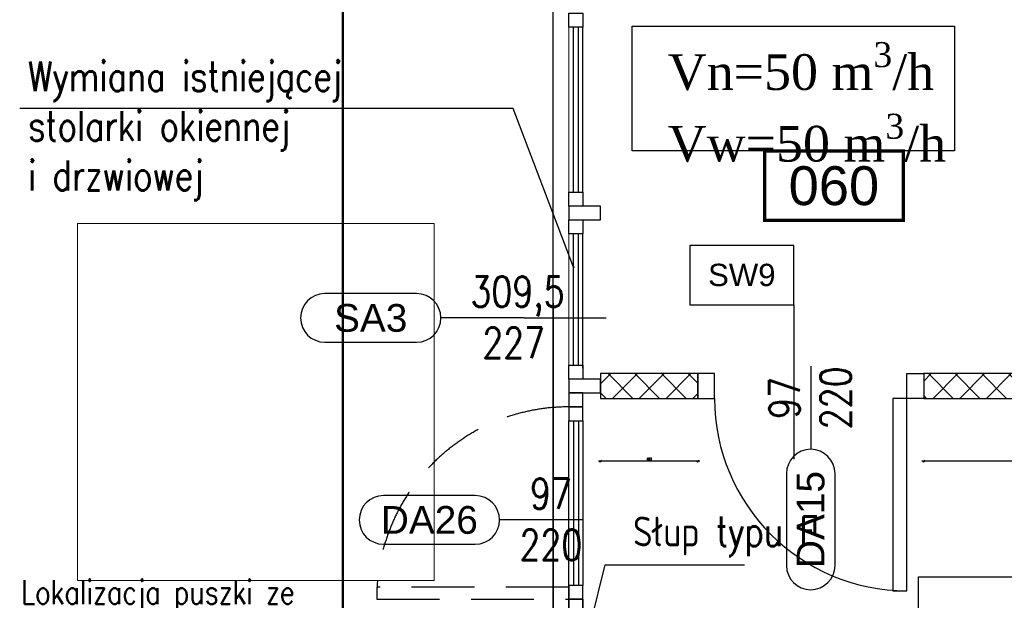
# Model space of a CAD drawing. Header units: centimetres. Extents: x -228435 to 111511, y -89367 to 428125.
# Tile 119 of 219: x -37231 to -32263, y 78600 to 81527. Entities that reach past the tile are written whole.
import ezdxf
from ezdxf.enums import TextEntityAlignment as Align

# ---------------------------------------------------------------- set-up
doc = ezdxf.new("R2010")
doc.units = ezdxf.units.CM
doc.header["$LTSCALE"] = 50
doc.header["$PDMODE"] = 35
doc.header["$PDSIZE"] = 0.1
for name, pattern in [('DASHDOT2', [12.7, 6.35, -3.175, 0, -3.175]), ('HIDDEN', [9.525, 6.35, -3.175]), ('HIDDENX2', [19.05, 12.7, -6.35])]:
    doc.linetypes.add(name, pattern=pattern)
doc.layers.get('0').update_dxf_attribs({"color": 8})
doc.layers.get('DEFPOINTS').update_dxf_attribs({"color": 8})
for name, color, linetype in [('ARCH_GK', 8, 'Continuous'), ('ARCH_INFO_AREA_ETYKIETY_200', 8, 'Continuous'), ('ARCH_INFO_ETYK_DRZWI', 8, 'Continuous'), ('ARCH_INFO_OPISY', 8, 'Continuous'), ('ARCH_INFO_OPISY_PRZEGRODY', 8, 'Continuous'), ('ARCH_INFO_OSIE_IST', 8, 'DASHDOT2'), ('ARCH_MUROWANE', 8, 'Continuous'), ('ARCH_PROFILE', 8, 'Continuous'), ('ARCH_SZKŁO', 8, 'Continuous'), ('ARCH_ŚLUSARKA_DRZWI', 8, 'Continuous'), ('bgde_AJ_opis', 7, 'Continuous'), ('bgde_urządzenia', 3, 'Continuous'), ('Kondygnacja -1$0$ARCH_INFO_OPISY', 8, 'Continuous'), ('Osie rzutów$0$ARCH_INFO_OSIE_OPISY_IST', 8, 'Continuous')]:
    doc.layers.add(name, color=color, linetype=linetype)
for name, color, linetype, lineweight in [('ARCH_SUFITY_PODWIESZANE', 8, 'HIDDENX2', 9), ('ARCH_WIDOK', 8, 'Continuous', 13), ('kondygnacja +1_5$0$ARCH_INFO_WYMIARY', 8, 'Continuous', 9)]:
    doc.layers.add(name, color=color, linetype=linetype, lineweight=lineweight)
doc.styles.add('Arial', font='ARIAL.TTF')
doc.styles.add('kondygnacja +1_5$0$Romans', font='Romans.shx', dxfattribs={"width": 0.7})
doc.styles.add('Kondygnacja -1$0$ROMANS-50-CM', font='romans.shx', dxfattribs={"width": 0.8, "height": 10})
doc.styles.add('Romans', font='Romans.shx')
doc.styles.add('ROMANS-50-CM', font='romans.shx', dxfattribs={"width": 0.8, "height": 10})
doc.dimstyles.new('ISO-25', dxfattribs={"dimtxt": 2.5, "dimasz": 2.5, "dimexe": 1.25, "dimexo": 0.625, "dimtad": 1, "dimtxsty": 'Standard', "dimcen": 2.5, "dimadec": 0, "dimazin": 0, "dimtfac": 1, "dimtmove": 0, "dimatfit": 3, "dimfxl": 0, "dimarcsym": 0})
doc.dimstyles.new('kondygnacja +1_5$0$Wymiary 1-100', dxfattribs={"dimtxt": 12, "dimasz": 10, "dimexe": 5, "dimexo": 0, "dimgap": 4, "dimtad": 1, "dimrnd": 0.5, "dimzin": 12, "dimdsep": 46, "dimtxsty": 'kondygnacja +1_5$0$Romans', "dimblk": 'kondygnacja +1_5$0$_Oblique', "dimcen": 10, "dimdle": 10, "dimclrt": 55, "dimazin": 0, "dimtfac": 1, "dimtmove": 1, "dimatfit": 3, "dimfxl": 0, "dimtolj": 1, "dimtzin": 0, "dimarcsym": 0})

# ---------------------------------------------------------------- blocks, each defined once
blk = doc.blocks.new('SU Lampy kwadratowe +0')
at = {"layer": 'ARCH_SUFITY_PODWIESZANE', "ltscale": 2.5}
blk.add_lwpolyline([(8420, 12550), (8600, 12550), (8600, 12370), (8420, 12370)], close=True, dxfattribs=at)
blk = doc.blocks.new('T-drzwi_lewe-200')
at = {"layer": 'ARCH_INFO_ETYK_DRZWI'}
blk.add_line((0, 0), (-60, 0), dxfattribs=at)
blk.add_lwpolyline([(-77.5, 17.5), (-143.68, 17.5, 1), (-143.68, -17.5), (-77.5, -17.5, 1)], format="xyb", close=True, dxfattribs=at)
at = {"layer": 'ARCH_INFO_ETYK_DRZWI', "style": 'Arial'}
blk.add_attdef('ADS_DRZWI:ODPORNOŚĆ_OGNIOWA', text='', height=20, rotation=90, dxfattribs=at).set_placement((56.44, 0.12), align=Align.BOTTOM_CENTER)
at = {"layer": 'ARCH_INFO_ETYK_DRZWI', "style": 'Romans', "width": 0.8}
for tag, p in [('ADS_DRZWI:SZEROKOŚĆ', (-23, 7.91)), ('ADS_DRZWI:WYSOKOŚĆ', (-23, -29))]:
    blk.add_attdef(tag, text='', height=22, dxfattribs=at).set_placement(p, align=Align.CENTER)
at = {"layer": 'ARCH_INFO_ETYK_DRZWI', "style": 'Arial'}
blk.add_attdef('ADS_DRZWI:SYMBOL', text='', height=20, dxfattribs=at).set_placement((-110.59, 0), align=Align.MIDDLE)
blk = doc.blocks.new('T-drzwi_dół-200')
at = {"layer": 'ARCH_INFO_ETYK_DRZWI'}
blk.add_line((0, 0), (0, -60), dxfattribs=at)
blk.add_lwpolyline([(-17.5, -77.5), (-17.5, -143.68, 1), (17.5, -143.68), (17.5, -77.5, 1)], format="xyb", close=True, dxfattribs=at)
at = {"layer": 'ARCH_INFO_ETYK_DRZWI', "style": 'Romans', "width": 0.8}
for tag, p in [('ADS_DRZWI:SZEROKOŚĆ', (-7.91, -23)), ('ADS_DRZWI:WYSOKOŚĆ', (29, -23))]:
    blk.add_attdef(tag, text='', height=22, rotation=90, dxfattribs=at).set_placement(p, align=Align.CENTER)
at = {"layer": 'ARCH_INFO_ETYK_DRZWI', "color": 1, "style": 'Arial'}
blk.add_attdef('ADS_DRZWI:ODPORNOŚĆ_OGNIOWA', text='', height=22, dxfattribs=at).set_placement((-0.12, 13.28), align=Align.BOTTOM_CENTER)
at = {"layer": 'ARCH_INFO_ETYK_DRZWI', "style": 'Arial'}
blk.add_attdef('ADS_DRZWI:SYMBOL', text='', height=20, rotation=90, dxfattribs=at).set_placement((0, -110.59), align=Align.MIDDLE)
blk = doc.blocks.new('etykieta_numer')
at = {"color": 0, "linetype": 'ByBlock', "const_width": 2.44}
blk.add_lwpolyline([(-50, -50), (-50, 0), (50, 0), (50, -50)], close=True, dxfattribs=at)
at = {"color": 0, "linetype": 'ByBlock', "style": 'Arial'}
blk.add_attdef('AECAREA:NUMBER', text='', height=28, dxfattribs=at).set_placement((0, -25), align=Align.MIDDLE)
blk = doc.blocks.new('kondygnacja +1_5$0$_Oblique')
at = {"color": 0, "linetype": 'ByBlock', "lineweight": -2}
blk.add_line((-0.5, -0.5), (0.5, 0.5), dxfattribs=at)
blk = doc.blocks.new('*D1148')
at = {"layer": 'DEFPOINTS', "color": 0, "lineweight": 40}
for p in [(-32670, 79617.5, 6300), (-30420, 79617.5, 6300), (-32670, 79302)]:
    blk.add_point(p, dxfattribs=at)
at = {"layer": 'kondygnacja +1_5$0$ARCH_INFO_WYMIARY', "color": 0, "lineweight": -2}
for p, q in [((-30410, 79302), (-32680, 79302)), ((-32670, 79297.6), (-32670, 79297)), ((-30420, 79297.6), (-30420, 79297))]:
    blk.add_line(p, q, dxfattribs=at)
at = {"layer": 'kondygnacja +1_5$0$ARCH_INFO_WYMIARY', "color": 0, "lineweight": -2, "xscale": 10, "yscale": 10, "zscale": 10, "rotation": 180}
blk.add_blockref('kondygnacja +1_5$0$_Oblique', (-32670, 79302), dxfattribs=at)
at = {"layer": 'kondygnacja +1_5$0$ARCH_INFO_WYMIARY', "color": 0, "lineweight": -2, "xscale": 10, "yscale": 10, "zscale": 10}
blk.add_blockref('kondygnacja +1_5$0$_Oblique', (-30420, 79302), dxfattribs=at)
at = {"layer": 'kondygnacja +1_5$0$ARCH_INFO_WYMIARY', "color": 55, "insert": (-31545, 79312), "char_height": 12, "attachment_point": 5, "style": 'kondygnacja +1_5$0$Romans'}
blk.add_mtext('\\A1;2250', dxfattribs=at)
blk = doc.blocks.new('*D1149')
at = {"layer": 'DEFPOINTS', "color": 0, "lineweight": 40}
for p in [(-32670, 79617.5, 6300), (-33810, 12461.8, 6300), (-33810, 12146.2)]:
    blk.add_point(p, dxfattribs=at)
at = {"layer": 'kondygnacja +1_5$0$ARCH_INFO_WYMIARY', "color": 0, "lineweight": -2}
for p, q in [((-32660, 12146.2), (-33820, 12146.2)), ((-33810, 12141.9), (-33810, 12141.2)), ((-32670, 12154.2), (-32670, 12141.2))]:
    blk.add_line(p, q, dxfattribs=at)
at = {"layer": 'kondygnacja +1_5$0$ARCH_INFO_WYMIARY', "color": 0, "lineweight": -2, "xscale": 10, "yscale": 10, "zscale": 10, "rotation": 180}
blk.add_blockref('kondygnacja +1_5$0$_Oblique', (-33810, 12146.2), dxfattribs=at)
at = {"layer": 'kondygnacja +1_5$0$ARCH_INFO_WYMIARY', "color": 0, "lineweight": -2, "xscale": 10, "yscale": 10, "zscale": 10}
blk.add_blockref('kondygnacja +1_5$0$_Oblique', (-32670, 12146.2), dxfattribs=at)
at = {"layer": 'kondygnacja +1_5$0$ARCH_INFO_WYMIARY', "color": 55, "insert": (-33240, 12156.2), "char_height": 12, "attachment_point": 5, "style": 'kondygnacja +1_5$0$Romans'}
blk.add_mtext('\\A1;1140', dxfattribs=at)
blk = doc.blocks.new('*D1150')
at = {"layer": 'DEFPOINTS', "color": 0, "lineweight": 40}
for p in [(-34300, 79617.5, 6300), (-33810, 79617.5, 6300), (-34300, 79302)]:
    blk.add_point(p, dxfattribs=at)
at = {"layer": 'kondygnacja +1_5$0$ARCH_INFO_WYMIARY', "color": 0, "lineweight": -2}
for p, q in [((-33800, 79302), (-34310, 79302)), ((-34300, 79297.6), (-34300, 79297)), ((-33810, 79297.6), (-33810, 79297))]:
    blk.add_line(p, q, dxfattribs=at)
at = {"layer": 'kondygnacja +1_5$0$ARCH_INFO_WYMIARY', "color": 0, "lineweight": -2, "xscale": 10, "yscale": 10, "zscale": 10, "rotation": 180}
blk.add_blockref('kondygnacja +1_5$0$_Oblique', (-34300, 79302), dxfattribs=at)
at = {"layer": 'kondygnacja +1_5$0$ARCH_INFO_WYMIARY', "color": 0, "lineweight": -2, "xscale": 10, "yscale": 10, "zscale": 10}
blk.add_blockref('kondygnacja +1_5$0$_Oblique', (-33810, 79302), dxfattribs=at)
at = {"layer": 'kondygnacja +1_5$0$ARCH_INFO_WYMIARY', "color": 55, "insert": (-34055, 79312), "char_height": 12, "attachment_point": 5, "style": 'kondygnacja +1_5$0$Romans'}
blk.add_mtext('\\A1;490', dxfattribs=at)
blk = doc.blocks.new('Osie rzutów')
at = {"layer": 'ARCH_INFO_OSIE_IST', "ltscale": 10}
for p, q in [((8660, 12255), (8660, 14290.38)), ((8660, 12510), (8660, 4623.26))]:
    blk.add_line(p, q, dxfattribs=at)

msp = doc.modelspace()

# ---------------------------------------------------------------- hatches: boundary and pattern name
at = {"layer": 'ARCH_MUROWANE', "linetype": 'Continuous', "lineweight": -3}
h = msp.add_hatch(dxfattribs=at)
h.set_pattern_fill('ANSI37', color=256, scale=30, style=0)
h.set_pattern_definition([(45, (-121140, -45000), (-67.35192, 67.35192), []), (135, (-121140, -45000), (-67.35192, -67.35192), [])])
h.paths.add_polyline_path([(-33810, 79742.5), (-34300, 79742.5), (-34300, 79617.5), (-33810, 79617.5)])
h.paths.add_polyline_path([(-31440, 79742.5), (-32670, 79742.5), (-32670, 79617.5), (-31440, 79617.5)])
h.paths.add_polyline_path([(-30420, 79742.5), (-31440, 79742.5), (-31440, 79617.5), (-30420, 79617.5)])
h.paths.add_polyline_path([(-30934.97218, 79594.75), (-30934.97218, 79778.75), (-30754.97217, 79778.75), (-30754.97217, 79594.75)], flags=9)

# ---------------------------------------------------------------- linework, layer by layer
at = {"layer": 'ARCH_GK', "linetype": 'Continuous', "lineweight": -3}
for p, q in [((-34300, 79742.5, 630), (-34300, 79617.5, 630)), ((-33810, 79742.5, 630), (-34300, 79742.5, 630)), ((-33810, 79617.5, 630), (-33810, 79742.5, 630)), ((-32670, 79742.5, 630), (-32670, 79617.5, 630)), ((-30420, 79742.5, 630), (-32670, 79742.5, 630)), ((-34300, 79617.5, 630), (-33810, 79617.5, 630)), ((-32670, 79617.5, 630), (-30420, 79617.5, 630))]:
    msp.add_line(p, q, dxfattribs=at)
at = {"layer": 'ARCH_INFO_ETYK_DRZWI', "linetype": 'Continuous', "lineweight": -3, "elevation": 630}
msp.add_lwpolyline([(-34685.91279, 80023.75), (-34271.57349, 80023.75)], dxfattribs=at)
at = {"layer": 'ARCH_INFO_OPISY_PRZEGRODY', "elevation": 6930}
msp.add_lwpolyline([(-33850.26877, 80089.61168), (-33325.26877, 80089.61168), (-33325.26877, 80389.61168), (-33850.26877, 80389.61168), (-33850.26877, 80089.61168)], close=True, dxfattribs=at)
msp.add_lwpolyline([(-33325.26877, 80089.61168), (-33325.26877, 79311.18761)], dxfattribs=at)
at = {"layer": 'ARCH_PROFILE', "elevation": 630}
for points in [[(-34390, 81490), (-34460, 81490), (-34460, 81560), (-34390, 81560)], [(-34390, 80587.5), (-34460, 80587.5), (-34460, 80657.5), (-34390, 80657.5)], [(-34460, 80587.5), (-34460, 80517.5), (-34300, 80517.5), (-34300, 80587.5)], [(-34390, 80447.5), (-34460, 80447.5), (-34460, 80517.5), (-34390, 80517.5)], [(-34390, 79715), (-34460, 79715), (-34460, 79785), (-34390, 79785)], [(-34460, 79715), (-34460, 79645), (-34300, 79645), (-34300, 79715)], [(-34390, 79645), (-34460, 79645), (-34460, 79575), (-34390, 79575)], [(-34390, 79575), (-34460, 79575), (-34460, 79505), (-34390, 79505)], [(-34390, 78675), (-34460, 78675), (-34460, 78605), (-34390, 78605)], [(-34390, 78605), (-34460, 78605), (-34460, 78535), (-34390, 78535)]]:
    msp.add_lwpolyline(points, close=True, dxfattribs=at)
at = {"layer": 'ARCH_SZKŁO', "elevation": 630}
for points in [[(-34436.25, 80657.5), (-34436.25, 81490)], [(-34411.25, 80657.5), (-34411.25, 81490)], [(-34436.25, 79785), (-34436.25, 80447.5)], [(-34411.25, 79785), (-34411.25, 80447.5)], [(-34437.5, 79505), (-34437.5, 78675)], [(-34412.5, 79505), (-34412.5, 78675)]]:
    msp.add_lwpolyline(points, dxfattribs=at)
at = {"layer": 'ARCH_WIDOK', "elevation": 630}
for points in [[(-34460, 81490), (-34460, 80657.5)], [(-34460, 80447.5), (-34460, 79770)]]:
    msp.add_lwpolyline(points, dxfattribs=at)
at = {"layer": 'ARCH_ŚLUSARKA_DRZWI'}
for p, q in [((-34390, 80657.5, 630), (-34390, 81490, 630)), ((-34390, 79770, 630), (-34390, 80447.5, 630)), ((-34460, 78665, 630), (-34460, 79505, 630)), ((-34390, 79505, 630), (-34390, 78675, 630))]:
    msp.add_line(p, q, dxfattribs=at)
at = {"layer": 'ARCH_ŚLUSARKA_DRZWI', "linetype": 'Continuous', "lineweight": -3, "elevation": 630}
for points in [[(-33725, 79742.5), (-33810, 79742.5), (-33810, 79617.5), (-33725, 79617.5)], [(-32755, 79742.5), (-32670, 79742.5), (-32670, 79617.5), (-32755, 79617.5)], [(-34390, 79575), (-34390, 79645), (-34460, 79645), (-34460, 79575)], [(-32755, 79617.5), (-32825, 79617.5), (-32825, 78647.5), (-32755, 78647.5)], [(-34390, 78605), (-34390, 78535), (-34460, 78535), (-34460, 78605)]]:
    msp.add_lwpolyline(points, close=True, dxfattribs=at)
at = {"layer": 'ARCH_ŚLUSARKA_DRZWI', "linetype": 'HIDDEN', "lineweight": -3, "elevation": 630}
msp.add_lwpolyline([(-34460, 78605), (-34460, 78665), (-35430, 78665), (-35430, 78605)], close=True, dxfattribs=at)
at = {"layer": 'ARCH_ŚLUSARKA_DRZWI', "linetype": 'Continuous', "lineweight": -3}
msp.add_arc((-32755, 79617.5, 630), 970, 180, 270, dxfattribs=at)
at = {"layer": 'ARCH_ŚLUSARKA_DRZWI', "linetype": 'HIDDEN', "lineweight": -3}
msp.add_arc((-34460, 78605, 630), 970, 90, 180, dxfattribs=at)
at = {"layer": 'bgde_AJ_opis', "elevation": -5670}
for points in [[(-34141.6508, 81494.97395), (-32515.35531, 81494.97395), (-32515.35531, 80865.65292), (-34141.6508, 80865.65292)], [(-32696.51502, 78718.57227), (-31179.93974, 78717.82617), (-31179.93974, 78367.09383), (-32696.51502, 78367.09383)]]:
    msp.add_lwpolyline(points, close=True, dxfattribs=at)
at = {"layer": 'bgde_urządzenia', "lineweight": 50}
msp.add_lwpolyline([(-35600.36836, 83149.22843), (-24003.05851, 83149.22843), (-24003.05851, 75105.06643), (-35600.36836, 75105.06643)], close=True, dxfattribs=at)

# ---------------------------------------------------------------- block references
at = {"layer": 'ARCH_INFO_AREA_ETYKIETY_200', "linetype": 'Continuous', "lineweight": -3, "xscale": 7, "yscale": 7, "zscale": 10}
msp.add_blockref('etykieta_numer', (-33123.12486, 80865.46468, 630), dxfattribs=at).add_auto_attribs({'AECAREA:NUMBER': '060'})
at = {"layer": 'ARCH_INFO_ETYK_DRZWI', "linetype": 'Continuous', "lineweight": -3}
ref = msp.add_blockref('T-drzwi_dół-200', (-34685.91279, 80023.75, 630), dxfattribs=dict(at, xscale=7, yscale=7, zscale=7, rotation=270))
ref.add_attrib('ADS_DRZWI:WYSOKOŚĆ', '227', dxfattribs={"height": 154, "style": 'Romans', "width": 0.8}).set_placement((-34738.5546, 79820.75, 630), align=Align.CENTER)
ref.add_attrib('ADS_DRZWI:SZEROKOŚĆ', '309,5', dxfattribs={"height": 154, "style": 'Romans', "width": 0.8}).set_placement((-34718.89379, 80079.12202, 630), align=Align.CENTER)
ref.add_attrib('ADS_DRZWI:SYMBOL', 'SA3', dxfattribs={"height": 140, "style": 'Arial'}).set_placement((-35460.03168, 80023.75, 630), align=Align.MIDDLE)
ref = msp.add_blockref('T-drzwi_dół-200', (-33240, 79781.10238, 630), dxfattribs=dict(at, xscale=7, yscale=7, zscale=7))
ref.add_attrib('ADS_DRZWI:WYSOKOŚĆ', '220', dxfattribs={"height": 154, "rotation": 90, "style": 'Romans', "width": 0.8}).set_placement((-33037, 79620.10238, 630), align=Align.CENTER)
ref.add_attrib('ADS_DRZWI:SZEROKOŚĆ', '97', dxfattribs={"height": 154, "rotation": 90, "style": 'Romans', "width": 0.8}).set_placement((-33295.37202, 79620.10238, 630), align=Align.CENTER)
ref.add_attrib('ADS_DRZWI:SYMBOL', 'DA15', dxfattribs={"height": 140, "rotation": 90, "style": 'Arial'}).set_placement((-33240, 79006.98349, 630), align=Align.MIDDLE)
ref = msp.add_blockref('T-drzwi_lewe-200', (-34390, 79005, 630), dxfattribs=dict(at, xscale=7, yscale=7, zscale=7))
ref.add_attrib('ADS_DRZWI:SYMBOL', 'DA26', dxfattribs={"height": 140, "style": 'Arial'}).set_placement((-35164.11889, 79005, 630), align=Align.MIDDLE)
ref.add_attrib('ADS_DRZWI:SZEROKOŚĆ', '97', dxfattribs={"height": 154, "style": 'Romans', "width": 0.8}).set_placement((-34551, 79060.37202, 630), align=Align.CENTER)
ref.add_attrib('ADS_DRZWI:WYSOKOŚĆ', '220', dxfattribs={"height": 154, "style": 'Romans', "width": 0.8}).set_placement((-34551, 78802, 630), align=Align.CENTER)
at = {"layer": 'ARCH_SUFITY_PODWIESZANE', "ltscale": 2.5, "xscale": 10, "yscale": 10, "zscale": 10}
msp.add_blockref('SU Lampy kwadratowe +0', (-121140, -45000, -5670), dxfattribs=at)
at = {"layer": 'Osie rzutów$0$ARCH_INFO_OSIE_OPISY_IST', "xscale": 10, "yscale": 10, "zscale": 10}
msp.add_blockref('Osie rzutów', (-121140, -45000, 630), dxfattribs=at)

# ---------------------------------------------------------------- texts
at = {"layer": 'ARCH_INFO_OPISY', "char_height": 150, "width": 6265.3267976, "attachment_point": 1, "style": 'ROMANS-50-CM'}
for s, insert in [('Wymiana istniejącej\\Pstolarki okiennej\\Pi drzwiowej', (-37188.55786, 81317.10821, 630)), ('Słup typu F', (-34136.40618, 79021.78682, 630))]:
    msp.add_mtext(s, dxfattribs=dict(at, insert=insert))
at = {"layer": 'ARCH_INFO_OPISY_PRZEGRODY', "insert": (-33587.76877, 80239.61168, 6930), "char_height": 112.5, "width": 525, "attachment_point": 5, "style": 'Arial'}
msp.add_mtext('SW9', dxfattribs=at)
at = {"layer": 'bgde_AJ_opis', "char_height": 180, "width": 1739.8393846, "attachment_point": 1}
for s, insert in [('\\A1;{\\fTimes New Roman|b0|i0|c238|p18;Vn=50 m\\H0.7x;\\S3^ ;\\H1.4286x;/h\\P\\H0.99998x;Vw=50 m\\H0.7x;\\S3^ ;\\H1.4286x;/h}', (-33960.95895, 81414.55308, -5670)), ('\\A1;{\\fTimes New Roman|b0|i0|c238|p18;Vn=80 m\\H0.7x;\\S3^ ;\\H1.4286x;/h}', (-32515.82316, 78606.44454, -5670))]:
    msp.add_mtext(s, dxfattribs=dict(at, insert=insert))
at = {"layer": 'Kondygnacja -1$0$ARCH_INFO_OPISY', "insert": (-37222.88404, 78700.59309, -5670), "char_height": 120, "width": 1753.5073079, "attachment_point": 1, "style": 'Kondygnacja -1$0$ROMANS-50-CM'}
msp.add_mtext('Lokalizacja puszki ze stacyjką blokującą drzwi DZ5', dxfattribs=at)

# ---------------------------------------------------------------- dimensions: what is measured, and where the dimension line sits
at = {"layer": 'kondygnacja +1_5$0$ARCH_INFO_WYMIARY'}
for base, p1, p2, picture, middle in [((-34300, 79301.97746, -5670), (-33810, 79617.5, 630), (-34300, 79617.5, 630), '*D1150', (-34055, 79311.97746, -5670)), ((-33810, 12146.22746, -5670), (-32670, 79617.5, 630), (-33810, 12461.75, 630), '*D1149', (-33240, 12156.22746, -5670)), ((-32670, 79301.97746, -5670), (-30420, 79617.5, 630), (-32670, 79617.5, 630), '*D1148', (-31545, 79311.97746, -5670))]:
    dim = msp.add_linear_dim(base=base, p1=p1, p2=p2, dimstyle='kondygnacja +1_5$0$Wymiary 1-100', dxfattribs=at)
    dim.commit()
    dim.dimension.update_dxf_attribs({"geometry": picture, "text_midpoint": middle})

# ---------------------------------------------------------------- leaders
at = {"layer": 'ARCH_INFO_OPISY'}
for points in [[(-34436.25, 80279.41719, 630), (-34741.70824, 81079.66331, 630), (-37231.06507, 81079.66331, 630)], [(-34465.14996, 78016.24076, 630), (-34276.98527, 78778.23454, 630), (-33574.71181, 78778.23454, 630)]]:
    msp.add_leader(points, dimstyle='ISO-25', override={"dimscale": 5, "dimasz": 2, "dimtad": 0, "dimldrblk": 'Dot'}, dxfattribs=at)

doc.saveas('drawing.dxf')
